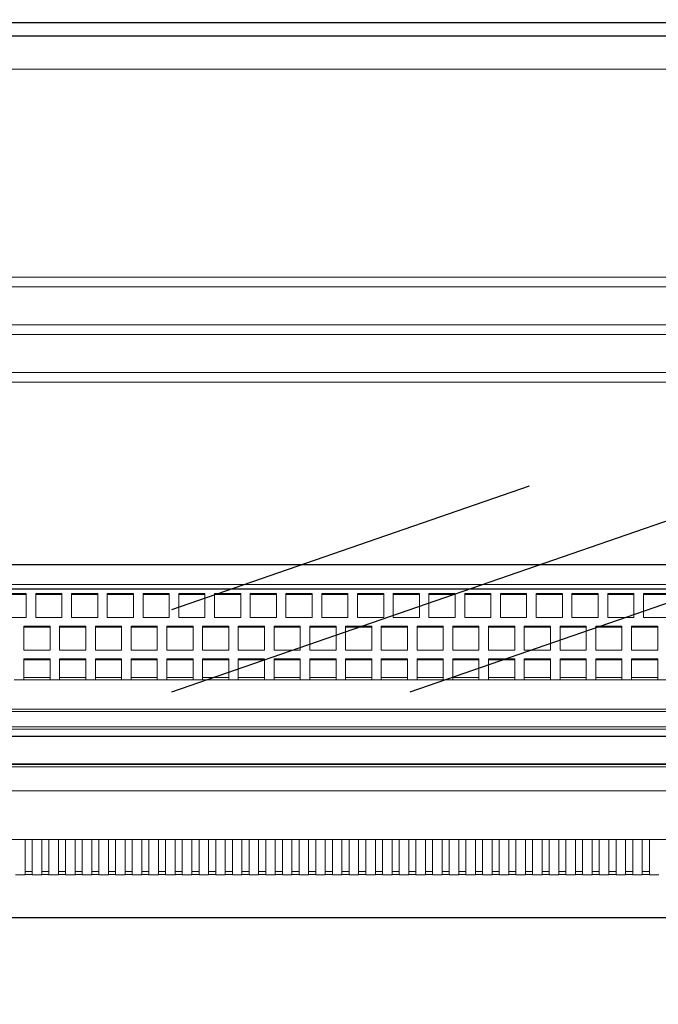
# Model space of a CAD drawing. Header units: millimetres. Extents: x -380244 to 257841, y -4400 to 11650.
# Tile 108 of 140: x 10931 to 11199, y -1348 to -935. Entities that reach past the tile are written whole.
import ezdxf
from ezdxf import colors
from ezdxf.entities.mleader import LeaderData, LeaderLine
from ezdxf.math import Vec2, Vec3

# ---------------------------------------------------------------- set-up
doc = ezdxf.new("R2010")
doc.units = ezdxf.units.MM
for name, color, linetype in [('Equip2D', 250, 'Continuous'), ('Equip3D', 7, 'Continuous'), ('EquipAnnot', 5, 'Continuous'), ('Обмер', 6, 'Continuous'), ('Привязки Электр', 1, 'Continuous'), ('Привязки Электр2', 1, 'Continuous')]:
    doc.layers.add(name, color=color, linetype=linetype)
doc.styles.add('GOST прямой', font='isocpeur.ttf', dxfattribs={"height": 2.5})
doc.styles.add('Выноски', font='isocpeur.ttf', dxfattribs={"height": 2.5})
doc.styles.add('Размеры', font='txt.shx', dxfattribs={"height": 2.5})
doc.dimstyles.new('Main', dxfattribs={"dimscale": 0, "dimtxt": 2.5, "dimasz": 1, "dimexe": 1.25, "dimexo": 0.625, "dimtad": 1, "dimdec": 1, "dimrnd": 0.5, "dimtxsty": 'Размеры', "dimblk": 'OBLIQUE', "dimcen": 2.5, "dimadec": 0, "dimazin": 0, "dimtfac": 1, "dimtdec": 1, "dimtmove": 1, "dimatfit": 2, "dimfxl": 1, "dimarcsym": 0})

# ---------------------------------------------------------------- blocks, each defined once
blk = doc.blocks.new('A$C6c529915')
at = {"color": 0, "linetype": 'Continuous', "lineweight": 0}
for p, q in [((896, -357.78), (2, -357.78)), ((863.5, -445), (36.5, -445)), ((848, -449), (52, -449)), ((863.5, -465), (36.5, -465)), ((848, -469), (52, -469)), ((863.5, -485), (36.5, -485)), ((848, -489), (52, -489)), ((829, -574), (73, -574)), ((73, -574), (829, -574)), ((264, -577.77), (253, -577.77)), ((264, -578.18), (253, -578.18)), ((264, -587.8), (264, -577.77)), ((279, -577.77), (268, -577.77)), ((268, -577.77), (268, -587.8)), ((279, -578.18), (268, -578.18)), ((279, -587.8), (279, -577.77)), ((294, -577.77), (283, -577.77)), ((283, -577.77), (283, -587.8)), ((294, -578.18), (283, -578.18)), ((294, -587.8), (294, -577.77)), ((309, -577.77), (298, -577.77)), ((298, -577.77), (298, -587.8)), ((309, -578.18), (298, -578.18)), ((309, -587.8), (309, -577.77)), ((324, -577.77), (313, -577.77)), ((313, -577.77), (313, -587.8)), ((324, -578.18), (313, -578.18)), ((324, -587.8), (324, -577.77)), ((339, -577.77), (328, -577.77)), ((328, -577.77), (328, -587.8)), ((339, -578.18), (328, -578.18)), ((339, -587.8), (339, -577.77)), ((354, -577.77), (343, -577.77)), ((343, -577.77), (343, -587.8)), ((354, -578.18), (343, -578.18)), ((354, -587.8), (354, -577.77)), ((369, -577.77), (358, -577.77)), ((358, -577.77), (358, -587.8)), ((369, -578.18), (358, -578.18)), ((369, -587.8), (369, -577.77)), ((384, -577.77), (373, -577.77)), ((373, -577.77), (373, -587.8)), ((384, -578.18), (373, -578.18)), ((384, -587.8), (384, -577.77)), ((399, -577.77), (388, -577.77)), ((388, -577.77), (388, -587.8)), ((399, -578.18), (388, -578.18)), ((399, -587.8), (399, -577.77)), ((414, -577.77), (403, -577.77)), ((403, -577.77), (403, -587.8)), ((414, -578.18), (403, -578.18)), ((414, -587.8), (414, -577.77)), ((429, -577.77), (418, -577.77)), ((418, -577.77), (418, -587.8)), ((429, -578.18), (418, -578.18)), ((429, -587.8), (429, -577.77)), ((444, -577.77), (433, -577.77)), ((433, -577.77), (433, -587.8)), ((444, -578.18), (433, -578.18)), ((444, -587.8), (444, -577.77)), ((459, -577.77), (448, -577.77)), ((448, -577.77), (448, -587.8)), ((459, -578.18), (448, -578.18)), ((459, -587.8), (459, -577.77)), ((474, -577.77), (463, -577.77)), ((463, -577.77), (463, -587.8)), ((474, -578.18), (463, -578.18)), ((474, -587.8), (474, -577.77)), ((489, -577.77), (478, -577.77)), ((478, -577.77), (478, -587.8)), ((489, -578.18), (478, -578.18)), ((489, -587.8), (489, -577.77)), ((504, -577.77), (493, -577.77)), ((493, -577.77), (493, -587.8)), ((504, -578.18), (493, -578.18)), ((504, -587.8), (504, -577.77)), ((519, -577.77), (508, -577.77)), ((508, -577.77), (508, -587.8)), ((519, -578.18), (508, -578.18)), ((519, -587.8), (519, -577.77)), ((534, -577.77), (523, -577.77)), ((523, -577.77), (523, -587.8)), ((534, -578.18), (523, -578.18)), ((253, -587.8), (264, -587.8)), ((268, -587.8), (279, -587.8)), ((283, -587.8), (294, -587.8)), ((298, -587.8), (309, -587.8)), ((313, -587.8), (324, -587.8)), ((328, -587.8), (339, -587.8)), ((343, -587.8), (354, -587.8)), ((358, -587.8), (369, -587.8)), ((373, -587.8), (384, -587.8)), ((388, -587.8), (399, -587.8)), ((403, -587.8), (414, -587.8)), ((418, -587.8), (429, -587.8)), ((433, -587.8), (444, -587.8)), ((448, -587.8), (459, -587.8)), ((463, -587.8), (474, -587.8)), ((478, -587.8), (489, -587.8)), ((493, -587.8), (504, -587.8)), ((508, -587.8), (519, -587.8)), ((523, -587.8), (534, -587.8)), ((274, -591.45), (263, -591.45)), ((263, -591.45), (263, -601.48)), ((274, -591.86), (263, -591.86)), ((274, -601.48), (274, -591.45)), ((289, -591.45), (278, -591.45)), ((278, -591.45), (278, -601.48)), ((289, -591.86), (278, -591.86)), ((289, -601.48), (289, -591.45)), ((304, -591.45), (293, -591.45)), ((293, -591.45), (293, -601.48)), ((304, -591.86), (293, -591.86)), ((304, -601.48), (304, -591.45)), ((319, -591.45), (308, -591.45)), ((308, -591.45), (308, -601.48)), ((319, -591.86), (308, -591.86)), ((319, -601.48), (319, -591.45)), ((334, -591.45), (323, -591.45)), ((323, -591.45), (323, -601.48)), ((334, -591.86), (323, -591.86)), ((334, -601.48), (334, -591.45)), ((349, -591.45), (338, -591.45)), ((338, -591.45), (338, -601.48)), ((349, -591.86), (338, -591.86)), ((349, -601.48), (349, -591.45)), ((364, -591.45), (353, -591.45)), ((353, -591.45), (353, -601.48)), ((364, -591.86), (353, -591.86)), ((364, -601.48), (364, -591.45)), ((379, -591.45), (368, -591.45)), ((368, -591.45), (368, -601.48)), ((379, -591.86), (368, -591.86)), ((379, -601.48), (379, -591.45)), ((394, -591.45), (383, -591.45)), ((383, -591.45), (383, -601.48)), ((394, -591.86), (383, -591.86)), ((394, -601.48), (394, -591.45)), ((409, -591.45), (398, -591.45)), ((398, -591.45), (398, -601.48)), ((409, -591.86), (398, -591.86)), ((409, -601.48), (409, -591.45)), ((424, -591.45), (413, -591.45)), ((413, -591.45), (413, -601.48)), ((424, -591.86), (413, -591.86)), ((424, -601.48), (424, -591.45)), ((439, -591.45), (428, -591.45)), ((428, -591.45), (428, -601.48)), ((439, -591.86), (428, -591.86)), ((439, -601.48), (439, -591.45)), ((454, -591.45), (443, -591.45)), ((443, -591.45), (443, -601.48)), ((454, -591.86), (443, -591.86)), ((454, -601.48), (454, -591.45)), ((469, -591.45), (458, -591.45)), ((458, -591.45), (458, -601.48)), ((469, -591.86), (458, -591.86)), ((469, -601.48), (469, -591.45)), ((484, -591.45), (473, -591.45)), ((473, -591.45), (473, -601.48)), ((484, -591.86), (473, -591.86)), ((484, -601.48), (484, -591.45)), ((499, -591.45), (488, -591.45)), ((488, -591.45), (488, -601.48)), ((499, -591.86), (488, -591.86)), ((499, -601.48), (499, -591.45)), ((514, -591.45), (503, -591.45)), ((503, -591.45), (503, -601.48)), ((514, -591.86), (503, -591.86)), ((514, -601.48), (514, -591.45)), ((529, -591.45), (518, -591.45)), ((518, -591.45), (518, -601.48)), ((529, -591.86), (518, -591.86)), ((529, -601.48), (529, -591.45)), ((263, -601.48), (274, -601.48)), ((278, -601.48), (289, -601.48)), ((293, -601.48), (304, -601.48)), ((308, -601.48), (319, -601.48)), ((323, -601.48), (334, -601.48)), ((338, -601.48), (349, -601.48)), ((353, -601.48), (364, -601.48)), ((368, -601.48), (379, -601.48)), ((383, -601.48), (394, -601.48)), ((398, -601.48), (409, -601.48)), ((413, -601.48), (424, -601.48)), ((428, -601.48), (439, -601.48)), ((443, -601.48), (454, -601.48)), ((458, -601.48), (469, -601.48)), ((473, -601.48), (484, -601.48)), ((488, -601.48), (499, -601.48)), ((503, -601.48), (514, -601.48)), ((518, -601.48), (529, -601.48)), ((263, -605.13), (263, -612.59)), ((274, -605.13), (263, -605.13)), ((274, -605.54), (263, -605.54)), ((274, -605.13), (274, -612.59)), ((278, -605.13), (278, -612.59)), ((289, -605.13), (278, -605.13)), ((289, -605.54), (278, -605.54)), ((289, -605.13), (289, -612.59)), ((293, -605.13), (293, -612.59)), ((304, -605.13), (293, -605.13)), ((304, -605.54), (293, -605.54)), ((304, -605.13), (304, -612.59)), ((308, -605.13), (308, -612.59)), ((319, -605.13), (308, -605.13)), ((319, -605.54), (308, -605.54)), ((319, -605.13), (319, -612.59)), ((323, -605.13), (323, -612.59)), ((334, -605.13), (323, -605.13)), ((334, -605.54), (323, -605.54)), ((334, -605.13), (334, -612.59)), ((338, -605.13), (338, -612.59)), ((349, -605.13), (338, -605.13)), ((349, -605.54), (338, -605.54)), ((349, -605.13), (349, -612.59)), ((353, -605.13), (353, -612.59)), ((364, -605.13), (353, -605.13)), ((364, -605.54), (353, -605.54)), ((364, -605.13), (364, -612.59)), ((368, -605.13), (368, -612.59)), ((379, -605.13), (368, -605.13)), ((379, -605.54), (368, -605.54)), ((379, -605.13), (379, -612.59)), ((383, -605.13), (383, -612.59)), ((394, -605.13), (383, -605.13)), ((394, -605.54), (383, -605.54)), ((394, -605.13), (394, -612.59)), ((398, -605.13), (398, -612.59)), ((409, -605.13), (398, -605.13)), ((409, -605.54), (398, -605.54)), ((409, -605.13), (409, -612.59)), ((413, -605.13), (413, -612.59)), ((424, -605.13), (413, -605.13)), ((424, -605.54), (413, -605.54)), ((424, -605.13), (424, -612.59)), ((428, -605.13), (428, -612.59)), ((439, -605.13), (428, -605.13)), ((439, -605.54), (428, -605.54)), ((439, -605.13), (439, -612.59)), ((443, -605.13), (443, -612.59)), ((454, -605.13), (443, -605.13)), ((454, -605.54), (443, -605.54)), ((454, -605.13), (454, -612.59)), ((458, -605.13), (458, -612.59)), ((469, -605.13), (458, -605.13)), ((469, -605.54), (458, -605.54)), ((469, -605.13), (469, -612.59)), ((484, -605.13), (473, -605.13)), ((473, -605.13), (473, -612.59)), ((484, -605.54), (473, -605.54)), ((484, -605.13), (484, -612.59)), ((488, -605.13), (488, -612.59)), ((499, -605.13), (488, -605.13)), ((499, -605.54), (488, -605.54)), ((499, -605.13), (499, -612.59)), ((503, -605.13), (503, -612.59)), ((514, -605.13), (503, -605.13)), ((514, -605.54), (503, -605.54)), ((514, -605.13), (514, -612.59)), ((518, -605.13), (518, -612.59)), ((529, -605.13), (518, -605.13)), ((529, -605.54), (518, -605.54)), ((529, -605.13), (529, -612.59)), ((259, -614), (263, -614)), ((263, -612.59), (263, -614)), ((263, -613), (274, -613)), ((274, -614), (263, -614)), ((274, -614), (274, -612.59)), ((274, -614), (278, -614)), ((278, -612.59), (278, -614)), ((278, -613), (289, -613)), ((289, -614), (278, -614)), ((289, -614), (289, -612.59)), ((289, -614), (293, -614)), ((293, -612.59), (293, -614)), ((293, -613), (304, -613)), ((304, -614), (293, -614)), ((304, -614), (304, -612.59)), ((304, -614), (308, -614)), ((308, -612.59), (308, -614)), ((308, -613), (319, -613)), ((319, -614), (308, -614)), ((319, -614), (319, -612.59)), ((319, -614), (323, -614)), ((323, -612.59), (323, -614)), ((323, -613), (334, -613)), ((334, -614), (323, -614)), ((334, -614), (334, -612.59)), ((334, -614), (338, -614)), ((338, -612.59), (338, -614)), ((338, -613), (349, -613)), ((349, -614), (338, -614)), ((349, -614), (349, -612.59)), ((349, -614), (353, -614)), ((353, -612.59), (353, -614)), ((353, -613), (364, -613)), ((364, -614), (353, -614)), ((364, -614), (364, -612.59)), ((364, -614), (368, -614)), ((368, -612.59), (368, -614)), ((368, -613), (379, -613)), ((379, -614), (368, -614)), ((379, -614), (379, -612.59)), ((379, -614), (383, -614)), ((383, -612.59), (383, -614)), ((383, -613), (394, -613)), ((394, -614), (383, -614)), ((394, -614), (394, -612.59)), ((394, -614), (398, -614)), ((398, -612.59), (398, -614)), ((398, -613), (409, -613)), ((409, -614), (398, -614)), ((409, -614), (409, -612.59)), ((409, -614), (413, -614)), ((413, -612.59), (413, -614)), ((413, -613), (424, -613)), ((424, -614), (413, -614)), ((424, -614), (424, -612.59)), ((424, -614), (428, -614)), ((428, -612.59), (428, -614)), ((428, -613), (439, -613)), ((439, -614), (428, -614)), ((439, -614), (439, -612.59)), ((439, -614), (443, -614)), ((443, -612.59), (443, -614)), ((443, -613), (454, -613)), ((454, -614), (443, -614)), ((454, -614), (454, -612.59)), ((454, -614), (458, -614)), ((458, -612.59), (458, -614)), ((458, -613), (469, -613)), ((469, -614), (458, -614)), ((469, -614), (469, -612.59)), ((469, -614), (473, -614)), ((473, -612.59), (473, -614)), ((473, -613), (484, -613)), ((484, -614), (473, -614)), ((484, -614), (484, -612.59)), ((484, -614), (488, -614)), ((488, -612.59), (488, -614)), ((488, -613), (499, -613)), ((499, -614), (488, -614)), ((499, -614), (499, -612.59)), ((499, -614), (503, -614)), ((503, -612.59), (503, -614)), ((503, -613), (514, -613)), ((514, -614), (503, -614)), ((514, -614), (514, -612.59)), ((514, -614), (518, -614)), ((518, -612.59), (518, -614)), ((518, -613), (529, -613)), ((529, -614), (518, -614)), ((529, -614), (529, -612.59)), ((529, -614), (533, -614)), ((882, -626.26), (18, -626.26)), ((882, -627.2), (18, -627.2)), ((882, -633.71), (18, -633.71)), ((882, -634.65), (18, -634.65)), ((882, -649.47), (18, -649.47)), ((882, -650.47), (18, -650.47)), ((898, -660.53), (2, -660.53)), ((898, -681), (2, -681)), ((263.5, -681), (263.5, -684.8)), ((266.5, -684.8), (266.5, -681)), ((270.5, -681), (270.5, -684.8)), ((273.5, -684.8), (273.5, -681)), ((277.5, -681), (277.5, -684.8)), ((280.5, -684.8), (280.5, -681)), ((284.5, -681), (284.5, -684.8)), ((287.5, -684.8), (287.5, -681)), ((291.5, -681), (291.5, -684.8)), ((294.5, -684.8), (294.5, -681)), ((298.5, -681), (298.5, -684.8)), ((301.5, -684.8), (301.5, -681)), ((305.5, -681), (305.5, -684.8)), ((308.5, -684.8), (308.5, -681)), ((312.5, -681), (312.5, -684.8)), ((315.5, -684.8), (315.5, -681)), ((319.5, -681), (319.5, -684.8)), ((322.5, -684.8), (322.5, -681)), ((326.5, -681), (326.5, -684.8)), ((329.5, -684.8), (329.5, -681)), ((333.5, -681), (333.5, -684.8)), ((336.5, -684.8), (336.5, -681)), ((340.5, -681), (340.5, -684.8)), ((343.5, -684.8), (343.5, -681)), ((347.5, -681), (347.5, -684.8)), ((350.5, -684.8), (350.5, -681)), ((354.5, -681), (354.5, -684.8)), ((357.5, -684.8), (357.5, -681)), ((361.5, -681), (361.5, -684.8)), ((364.5, -684.8), (364.5, -681)), ((368.5, -681), (368.5, -684.8)), ((371.5, -684.8), (371.5, -681)), ((375.5, -681), (375.5, -684.8)), ((378.5, -684.8), (378.5, -681)), ((382.5, -681), (382.5, -684.8)), ((385.5, -684.8), (385.5, -681)), ((389.5, -681), (389.5, -684.8)), ((392.5, -684.8), (392.5, -681)), ((396.5, -681), (396.5, -684.8)), ((399.5, -684.8), (399.5, -681)), ((403.5, -681), (403.5, -684.8)), ((406.5, -684.8), (406.5, -681)), ((410.5, -681), (410.5, -684.8)), ((413.5, -684.8), (413.5, -681)), ((417.5, -681), (417.5, -684.8)), ((420.5, -684.8), (420.5, -681)), ((424.5, -681), (424.5, -684.8)), ((427.5, -684.8), (427.5, -681)), ((431.5, -681), (431.5, -684.8)), ((434.5, -684.8), (434.5, -681)), ((438.5, -681), (438.5, -684.8)), ((441.5, -684.8), (441.5, -681)), ((445.5, -681), (445.5, -684.8)), ((448.5, -684.8), (448.5, -681)), ((452.5, -681), (452.5, -684.8)), ((455.5, -684.8), (455.5, -681)), ((459.5, -681), (459.5, -684.8)), ((462.5, -684.8), (462.5, -681)), ((466.5, -681), (466.5, -684.8)), ((469.5, -684.8), (469.5, -681)), ((473.5, -681), (473.5, -684.8)), ((476.5, -684.8), (476.5, -681)), ((480.5, -681), (480.5, -684.8)), ((483.5, -684.8), (483.5, -681)), ((487.5, -681), (487.5, -684.8)), ((490.5, -684.8), (490.5, -681)), ((494.5, -681), (494.5, -684.8)), ((497.5, -684.8), (497.5, -681)), ((501.5, -681), (501.5, -684.8)), ((504.5, -684.8), (504.5, -681)), ((508.5, -681), (508.5, -684.8)), ((511.5, -684.8), (511.5, -681)), ((515.5, -681), (515.5, -684.8)), ((518.5, -684.8), (518.5, -681)), ((522.5, -681), (522.5, -684.8)), ((525.5, -684.8), (525.5, -681)), ((263.5, -684.8), (263.5, -695.8)), ((266.5, -695.8), (266.5, -684.8)), ((270.5, -684.8), (270.5, -695.8)), ((273.5, -695.8), (273.5, -684.8)), ((277.5, -684.8), (277.5, -695.8)), ((280.5, -695.8), (280.5, -684.8)), ((284.5, -684.8), (284.5, -695.8)), ((287.5, -695.8), (287.5, -684.8)), ((291.5, -684.8), (291.5, -695.8)), ((294.5, -695.8), (294.5, -684.8)), ((298.5, -684.8), (298.5, -695.8)), ((301.5, -695.8), (301.5, -684.8)), ((305.5, -684.8), (305.5, -695.8)), ((308.5, -695.8), (308.5, -684.8)), ((312.5, -684.8), (312.5, -695.8)), ((315.5, -695.8), (315.5, -684.8)), ((319.5, -684.8), (319.5, -695.8)), ((322.5, -695.8), (322.5, -684.8)), ((326.5, -684.8), (326.5, -695.8)), ((329.5, -695.8), (329.5, -684.8)), ((333.5, -684.8), (333.5, -695.8)), ((336.5, -695.8), (336.5, -684.8)), ((340.5, -684.8), (340.5, -695.8)), ((343.5, -695.8), (343.5, -684.8)), ((347.5, -684.8), (347.5, -695.8)), ((350.5, -695.8), (350.5, -684.8)), ((354.5, -684.8), (354.5, -695.8)), ((357.5, -695.8), (357.5, -684.8)), ((361.5, -684.8), (361.5, -695.8)), ((364.5, -695.8), (364.5, -684.8)), ((368.5, -684.8), (368.5, -695.8)), ((371.5, -695.8), (371.5, -684.8)), ((375.5, -684.8), (375.5, -695.8)), ((378.5, -695.8), (378.5, -684.8)), ((382.5, -684.8), (382.5, -695.8)), ((385.5, -695.8), (385.5, -684.8)), ((389.5, -684.8), (389.5, -695.8)), ((392.5, -695.8), (392.5, -684.8)), ((396.5, -684.8), (396.5, -695.8)), ((399.5, -695.8), (399.5, -684.8)), ((403.5, -684.8), (403.5, -695.8)), ((406.5, -695.8), (406.5, -684.8)), ((410.5, -684.8), (410.5, -695.8)), ((413.5, -695.8), (413.5, -684.8)), ((417.5, -684.8), (417.5, -695.8)), ((420.5, -695.8), (420.5, -684.8)), ((424.5, -684.8), (424.5, -695.8)), ((427.5, -695.8), (427.5, -684.8)), ((431.5, -684.8), (431.5, -695.8)), ((434.5, -695.8), (434.5, -684.8)), ((438.5, -684.8), (438.5, -695.8)), ((441.5, -695.8), (441.5, -684.8)), ((445.5, -684.8), (445.5, -695.8)), ((448.5, -695.8), (448.5, -684.8)), ((452.5, -684.8), (452.5, -695.8)), ((455.5, -695.8), (455.5, -684.8)), ((459.5, -684.8), (459.5, -695.8)), ((462.5, -695.8), (462.5, -684.8)), ((466.5, -684.8), (466.5, -695.8)), ((469.5, -695.8), (469.5, -684.8)), ((473.5, -684.8), (473.5, -695.8)), ((476.5, -695.8), (476.5, -684.8)), ((480.5, -684.8), (480.5, -695.8)), ((483.5, -695.8), (483.5, -684.8)), ((487.5, -684.8), (487.5, -695.8)), ((490.5, -695.8), (490.5, -684.8)), ((494.5, -684.8), (494.5, -695.8)), ((497.5, -695.8), (497.5, -684.8)), ((501.5, -684.8), (501.5, -695.8)), ((504.5, -695.8), (504.5, -684.8)), ((508.5, -684.8), (508.5, -695.8)), ((511.5, -695.8), (511.5, -684.8)), ((515.5, -684.8), (515.5, -695.8)), ((518.5, -695.8), (518.5, -684.8)), ((522.5, -684.8), (522.5, -695.8)), ((525.5, -695.8), (525.5, -684.8)), ((263.5, -695.8), (259.5, -695.8)), ((266.5, -694.44), (263.5, -694.44)), ((263.5, -695.6), (266.5, -695.6)), ((270.5, -695.8), (266.5, -695.8)), ((273.5, -694.44), (270.5, -694.44)), ((270.5, -695.6), (273.5, -695.6)), ((277.5, -695.8), (273.5, -695.8)), ((280.5, -694.44), (277.5, -694.44)), ((277.5, -695.6), (280.5, -695.6)), ((284.5, -695.8), (280.5, -695.8)), ((287.5, -694.44), (284.5, -694.44)), ((284.5, -695.6), (287.5, -695.6)), ((291.5, -695.8), (287.5, -695.8)), ((294.5, -694.44), (291.5, -694.44)), ((291.5, -695.6), (294.5, -695.6)), ((298.5, -695.8), (294.5, -695.8)), ((301.5, -694.44), (298.5, -694.44)), ((298.5, -695.6), (301.5, -695.6)), ((305.5, -695.8), (301.5, -695.8)), ((308.5, -694.44), (305.5, -694.44)), ((305.5, -695.6), (308.5, -695.6)), ((312.5, -695.8), (308.5, -695.8)), ((315.5, -694.44), (312.5, -694.44)), ((312.5, -695.6), (315.5, -695.6)), ((319.5, -695.8), (315.5, -695.8)), ((322.5, -694.44), (319.5, -694.44)), ((319.5, -695.6), (322.5, -695.6)), ((326.5, -695.8), (322.5, -695.8)), ((329.5, -694.44), (326.5, -694.44)), ((326.5, -695.6), (329.5, -695.6)), ((333.5, -695.8), (329.5, -695.8)), ((336.5, -694.44), (333.5, -694.44)), ((333.5, -695.6), (336.5, -695.6)), ((340.5, -695.8), (336.5, -695.8)), ((343.5, -694.44), (340.5, -694.44)), ((340.5, -695.6), (343.5, -695.6)), ((347.5, -695.8), (343.5, -695.8)), ((350.5, -694.44), (347.5, -694.44)), ((347.5, -695.6), (350.5, -695.6)), ((354.5, -695.8), (350.5, -695.8)), ((357.5, -694.44), (354.5, -694.44)), ((354.5, -695.6), (357.5, -695.6)), ((361.5, -695.8), (357.5, -695.8)), ((364.5, -694.44), (361.5, -694.44)), ((361.5, -695.6), (364.5, -695.6)), ((368.5, -695.8), (364.5, -695.8)), ((371.5, -694.44), (368.5, -694.44)), ((368.5, -695.6), (371.5, -695.6)), ((375.5, -695.8), (371.5, -695.8)), ((378.5, -694.44), (375.5, -694.44)), ((375.5, -695.6), (378.5, -695.6)), ((382.5, -695.8), (378.5, -695.8)), ((385.5, -694.44), (382.5, -694.44)), ((382.5, -695.6), (385.5, -695.6)), ((389.5, -695.8), (385.5, -695.8)), ((392.5, -694.44), (389.5, -694.44)), ((389.5, -695.6), (392.5, -695.6)), ((396.5, -695.8), (392.5, -695.8)), ((399.5, -694.44), (396.5, -694.44)), ((396.5, -695.6), (399.5, -695.6)), ((403.5, -695.8), (399.5, -695.8)), ((406.5, -694.44), (403.5, -694.44)), ((403.5, -695.6), (406.5, -695.6)), ((410.5, -695.8), (406.5, -695.8)), ((413.5, -694.44), (410.5, -694.44)), ((410.5, -695.6), (413.5, -695.6)), ((417.5, -695.8), (413.5, -695.8)), ((420.5, -694.44), (417.5, -694.44)), ((417.5, -695.6), (420.5, -695.6)), ((424.5, -695.8), (420.5, -695.8)), ((427.5, -694.44), (424.5, -694.44)), ((424.5, -695.6), (427.5, -695.6)), ((431.5, -695.8), (427.5, -695.8)), ((434.5, -694.44), (431.5, -694.44)), ((431.5, -695.6), (434.5, -695.6)), ((438.5, -695.8), (434.5, -695.8)), ((441.5, -694.44), (438.5, -694.44)), ((438.5, -695.6), (441.5, -695.6)), ((445.5, -695.8), (441.5, -695.8)), ((448.5, -694.44), (445.5, -694.44)), ((445.5, -695.6), (448.5, -695.6)), ((452.5, -695.8), (448.5, -695.8)), ((455.5, -694.44), (452.5, -694.44)), ((452.5, -695.6), (455.5, -695.6)), ((459.5, -695.8), (455.5, -695.8)), ((462.5, -694.44), (459.5, -694.44)), ((459.5, -695.6), (462.5, -695.6)), ((466.5, -695.8), (462.5, -695.8)), ((469.5, -694.44), (466.5, -694.44)), ((466.5, -695.6), (469.5, -695.6)), ((473.5, -695.8), (469.5, -695.8)), ((476.5, -694.44), (473.5, -694.44)), ((473.5, -695.6), (476.5, -695.6)), ((480.5, -695.8), (476.5, -695.8)), ((483.5, -694.44), (480.5, -694.44)), ((480.5, -695.6), (483.5, -695.6)), ((487.5, -695.8), (483.5, -695.8)), ((490.5, -694.44), (487.5, -694.44)), ((487.5, -695.6), (490.5, -695.6)), ((494.5, -695.8), (490.5, -695.8)), ((497.5, -694.44), (494.5, -694.44)), ((494.5, -695.6), (497.5, -695.6)), ((501.5, -695.8), (497.5, -695.8)), ((504.5, -694.44), (501.5, -694.44)), ((501.5, -695.6), (504.5, -695.6)), ((508.5, -695.8), (504.5, -695.8)), ((511.5, -694.44), (508.5, -694.44)), ((508.5, -695.6), (511.5, -695.6)), ((515.5, -695.8), (511.5, -695.8)), ((518.5, -694.44), (515.5, -694.44)), ((515.5, -695.6), (518.5, -695.6)), ((522.5, -695.8), (518.5, -695.8)), ((525.5, -694.44), (522.5, -694.44)), ((522.5, -695.6), (525.5, -695.6)), ((529.5, -695.8), (525.5, -695.8))]:
    blk.add_line(p, q, dxfattribs=at)
blk = doc.blocks.new('ec_183158')
at = {"layer": 'Equip3D', "color": 4}
for p, q in [((18, -338.15, 1259.01), (882, -338.15, 1259.01)), ((882, -343.94, 1266), (18, -343.94, 1266)), ((882, -565.69, 872.78), (18, -565.69, 872.78)), ((882, -575.88, 877.13), (18, -575.88, 877.13)), ((18, -637.58, 446.09), (882, -637.58, 446.09)), ((882, -649.32, 446.15), (18, -649.32, 446.15))]:
    blk.add_line(p, q, dxfattribs=at)
at = {"layer": 'Equip3D', "color": 4, "extrusion": (-2.44929e-16, -0.938269, 0.345906)}
for p, q in [((575, -532.64, 994.42), (325, -619.12, 759.85)), ((475, -532.64, 994.42), (325, -584.53, 853.68)), ((575, -567.23, 900.59), (425, -619.12, 759.85))]:
    blk.add_line(p, q, dxfattribs=at)
at = {"layer": 'Equip2D'}
blk.add_blockref('A$C6c529915', (0, 0), dxfattribs=at)
at = {"layer": 'EquipAnnot', "style": 'GOST прямой', "flags": 1}
for tag, p in [('НАИМЕНОВАНИЕ', (0, 0)), ('ОПИСАНИЕ', (0, -4.75)), ('РАЗМЕРЫ', (0, -9.5)), ('МОЩНОСТЬ', (0, -14.25)), ('НАПРЯЖЕНИЕ', (0, -19))]:
    blk.add_attdef(tag, p, '', height=2.5, dxfattribs=at)
at = {"layer": 'EquipAnnot', "style": 'GOST прямой'}
blk.add_attdef('НОМЕР', (427.49, -788.97), '', height=2.5, dxfattribs=at)
blk = doc.blocks.new('_Oblique')
at = {"color": 0, "linetype": 'ByBlock', "lineweight": -2}
blk.add_line((-0.5, -0.5), (0.5, 0.5), dxfattribs=at)
blk = doc.blocks.new('*D340')
at = {"layer": 'Defpoints', "color": 0, "transparency": 16777216}
for p in [(11600, -50.16), (11600, -512), (9900, -1112)]:
    blk.add_point(p, dxfattribs=at)
at = {"layer": 'Привязки Электр', "color": 0, "lineweight": -2, "transparency": 16777216}
for p, q in [((9900, -1080.75), (9900, 12.34)), ((11600, -480.75), (11600, 12.34)), ((9900, -50.16), (11600, -50.16))]:
    blk.add_line(p, q, dxfattribs=at)
at = {"layer": 'Привязки Электр', "color": 0, "lineweight": -2, "transparency": 16777216, "xscale": 50, "yscale": 50, "zscale": 50, "rotation": 180}
blk.add_blockref('_Oblique', (9900, -50.16), dxfattribs=at)
at = {"layer": 'Привязки Электр', "color": 0, "lineweight": -2, "transparency": 16777216, "xscale": 50, "yscale": 50, "zscale": 50}
blk.add_blockref('_Oblique', (11600, -50.16), dxfattribs=at)
at = {"layer": 'Привязки Электр', "color": 0, "transparency": 16777216, "insert": (10750, 43.59), "char_height": 125, "attachment_point": 5, "style": 'Размеры'}
blk.add_mtext('1700', dxfattribs=at)
blk = doc.blocks.new('*D366')
at = {"layer": 'Defpoints', "color": 0, "transparency": 16777216}
for p in [(10650, -412), (11600, -412), (11600, -1547.87)]:
    blk.add_point(p, dxfattribs=at)
at = {"layer": 'Привязки Электр2', "color": 0, "lineweight": -2, "transparency": 16777216}
for p, q in [((10650, -443.25), (10650, -1610.37)), ((11600, -443.25), (11600, -1610.37)), ((10650, -1547.87), (11600, -1547.87))]:
    blk.add_line(p, q, dxfattribs=at)
at = {"layer": 'Привязки Электр2', "color": 0, "lineweight": -2, "transparency": 16777216, "xscale": 50, "yscale": 50, "zscale": 50, "rotation": 180}
blk.add_blockref('_Oblique', (10650, -1547.87), dxfattribs=at)
at = {"layer": 'Привязки Электр2', "color": 0, "lineweight": -2, "transparency": 16777216, "xscale": 50, "yscale": 50, "zscale": 50}
blk.add_blockref('_Oblique', (11600, -1547.87), dxfattribs=at)
at = {"layer": 'Привязки Электр2', "color": 0, "transparency": 16777216, "insert": (11125, -1454.12), "char_height": 125, "attachment_point": 5, "style": 'Размеры'}
blk.add_mtext('950', dxfattribs=at)

msp = doc.modelspace()

# ---------------------------------------------------------------- linework, layer by layer
msp.add_lwpolyline([(3612, -312), (13000, -312), (13000, -1312), (3612, -1312)], close=True)
at = {"layer": 'Обмер'}
msp.add_lwpolyline([(3612, 1580), (12850, 1580), (12850, 580), (13000, 580), (13000, -1312), (3612, -1312), (3612, -1012), (1612, -1012), (1612, -312), (3612, -312)], close=True, dxfattribs=at)

# ---------------------------------------------------------------- block references
msp.add_blockref('ec_183158', (10670.24, -598.15))

# ---------------------------------------------------------------- dimensions: what is measured, and where the dimension line sits
at = {"layer": 'Привязки Электр'}
dim = msp.add_linear_dim(base=(11600, -50.16), p1=(9900, -1112), p2=(11600, -512), dimstyle='Main', dxfattribs=at)
dim.commit()
dim.dimension.update_dxf_attribs({"geometry": '*D340', "text_midpoint": (10750, 43.59)})
at = {"layer": 'Привязки Электр2', "color": 6}
dim = msp.add_linear_dim(base=(11600, -1547.87), p1=(10650, -412), p2=(11600, -412), dimstyle='Main', dxfattribs=at)
dim.commit()
dim.dimension.update_dxf_attribs({"geometry": '*D366', "text_midpoint": (11125, -1454.12)})

# ---------------------------------------------------------------- leaders
at = {"layer": 'Привязки Электр'}
ml = msp.add_multileader_mtext('Standard', dxfattribs=at)
ml.set_content('Э1Ф 220 0,3кВт розетка, монтаж по месту, поз.40\\PЭ1Ф 220 3,5кВт розетка, монтаж по месту, поз.44\\PЭ1Ф 220 0,14кВт розетка, монтаж по месту, поз.45', color=256, style='Выноски')
ml.set_leader_properties()
ml.build(insert=Vec2(0, 0))
ml.multileader.update_dxf_attribs({"text_left_attachment_type": 6, "text_right_attachment_type": 6, "arrow_head_size": 60, "scale": 50})
ctx = ml.context
ctx.base_point, ctx.scale, ctx.char_height, ctx.arrow_head_size, ctx.landing_gap_size, ctx.plane_origin = Vec3(13763.22, 1661.47), 50, 125, 60, 100, Vec3(9900, -1112)
ctx.left_attachment, ctx.right_attachment = 6, 6
notes = []
notes.append((ctx, [(0, (1, 1, 0), (13363.22, 1661.47), (1, 0), 400, [(0, [(9900, -1112)], 0, [])])]))
ctx.mtext.insert, ctx.mtext.width, ctx.mtext.flow_direction = Vec3(13863.22, 1823.97), 4258.271, 5
ml = msp.add_multileader_mtext('Standard', dxfattribs=at)
ml.set_content('7х Э1Ф 220 0,3кВт кабель с потолка L=2000 поз.43', color=256, style='Выноски')
ml.set_leader_properties()
ml.build(insert=Vec2(0, 0))
ml.multileader.update_dxf_attribs({"text_left_attachment_type": 6, "text_right_attachment_type": 6, "arrow_head_size": 60, "scale": 50})
ctx = ml.context
ctx.base_point, ctx.scale, ctx.char_height, ctx.arrow_head_size, ctx.landing_gap_size, ctx.plane_origin = Vec3(8322.48, -2342.32, 1699), 50, 125, 60, 100, Vec3(7233.96, -858.99, 1699)
ctx.left_attachment, ctx.right_attachment = 6, 6
notes.append((ctx, [(1, (1, 1, 0), (7922.48, -2342.32, 1699), (1, 0), 400, [(6, [(7233.96, -858.99, 1699), (6783.96, -858.99, 1699), (6333.96, -858.99, 1699), (5883.96, -858.99, 1699), (4983.96, -858.99, 1699), (4533.96, -858.99, 1699), (4083.96, -858.99, 1699)], 0, [])])]))
ctx.mtext.insert, ctx.mtext.width, ctx.mtext.flow_direction = Vec3(8422.48, -2192.32, 1699), 4988.369, 5
for ctx, leaders in notes:
    for number, flags, end, landing, length, lines in leaders:
        leader = LeaderData()
        leader.index, (leader.has_last_leader_line, leader.has_dogleg_vector, leader.attachment_direction) = number, flags
        leader.last_leader_point, leader.dogleg_vector, leader.dogleg_length = Vec3(end), Vec3(landing), length
        for number, points, colour, breaks in lines:
            line = LeaderLine()
            line.index, line.vertices, line.color, line.breaks = number, Vec3.list(points), colors.encode_raw_color(colour), breaks
            leader.lines.append(line)
        ctx.leaders.append(leader)

doc.saveas('drawing.dxf')
